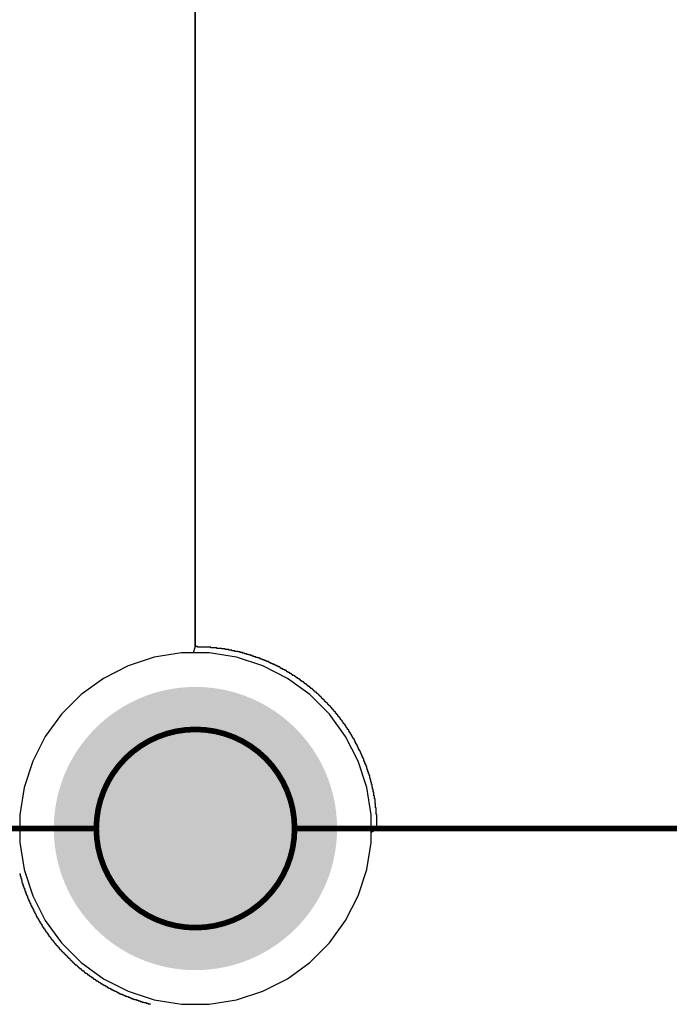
# Model space of a CAD drawing. Header units: inches. Extents: x 0 to 140, y 0 to 140.
# Tile 38 of 42: x 83 to 94, y 67 to 84. Entities that reach past the tile are written whole.
import ezdxf

# ---------------------------------------------------------------- set-up
doc = ezdxf.new("R2010")
doc.units = ezdxf.units.IN
for name, color, linetype in [('Board', 56, 'Continuous'), ('BOTTOM', 5, 'Continuous'), ('Bottom Solder', 6, 'Continuous'), ('Pad Holes', 156, 'Continuous'), ('TOP', 1, 'Continuous'), ('Top Solder', 216, 'Continuous')]:
    doc.layers.add(name, color=color, linetype=linetype)

msp = doc.modelspace()

# ---------------------------------------------------------------- hatches: boundary and pattern name
at = {"layer": 'BOTTOM'}
h = msp.add_hatch(color=5, dxfattribs=at)
edge = h.paths.add_edge_path()
edge.add_arc((86, 70), 1.5, 0, 360)
at = {"layer": 'Bottom Solder'}
h = msp.add_hatch(color=6, dxfattribs=at)
edge = h.paths.add_edge_path()
edge.add_arc((86, 70), 2.5, 0, 360)
at = {"layer": 'Pad Holes'}
h = msp.add_hatch(color=7, dxfattribs=at)
edge = h.paths.add_edge_path()
edge.add_arc((86, 70), 1.75, 0, 360)
at = {"layer": 'TOP'}
h = msp.add_hatch(color=1, dxfattribs=at)
edge = h.paths.add_edge_path()
edge.add_arc((86, 70), 1.5, 0, 360)
at = {"layer": 'Top Solder'}
h = msp.add_hatch(color=216, dxfattribs=at)
edge = h.paths.add_edge_path()
edge.add_arc((86, 70), 2.5, 0, 360)

# ---------------------------------------------------------------- linework, layer by layer
at = {"layer": 'Board'}
for points, const_width in [([(87.75, 70, 1), (84.25, 70, 1)], 0.1), ([(87.75, 70, 1), (84.25, 70, 1)], 0.1), ([(87.75, 70, 1), (84.25, 70, 1)], 0.1), ([(87.75, 70, 1), (84.25, 70, 1)], 0.1), ([(84.225, 70, 1), (84.275, 70, 1)], 0.05), ([(84.225, 70, 1), (84.275, 70, 1)], 0.05), ([(84.225, 70, 1), (84.275, 70, 1)], 0.05), ([(84.225, 70, 1), (84.275, 70, 1)], 0.05), ([(84.225, 70, 1), (84.275, 70, 1)], 0.05), ([(84.225, 70, 1), (84.275, 70, 1)], 0.05), ([(87.725, 70, 1), (87.775, 70, 1)], 0.05), ([(87.725, 70, 1), (87.775, 70, 1)], 0.05), ([(87.725, 70, 1), (87.775, 70, 1)], 0.05), ([(87.725, 70, 1), (87.775, 70, 1)], 0.05), ([(87.725, 70, 1), (87.775, 70, 1)], 0.05), ([(87.725, 70, 1), (87.775, 70, 1)], 0.05)]:
    msp.add_lwpolyline(points, format="xyb", close=True, dxfattribs=dict(at, const_width=const_width))
at = {"layer": 'Board', "const_width": 0.1}
for points in [[(71.75, 70), (84.25, 70)], [(71.75, 70), (84.25, 70)], [(87.75, 70), (100.25, 70)], [(87.75, 70), (100.25, 70)]]:
    msp.add_lwpolyline(points, dxfattribs=at)
at = {"layer": 'BOTTOM'}
for p, q in [((85.996, 73.212), (85.996, 86.007)), ((85.996, 86.007), (85.996, 73.227)), ((85.996, 73.212), (85.96, 73.1)), ((85.996, 73.227), (85.996, 73.212)), ((86.038, 73.212), (85.996, 73.212)), ((86.038, 73.201), (86.038, 73.212)), ((86.271, 73.201), (86.038, 73.201)), ((86.271, 73.191), (86.271, 73.201)), ((86.377, 73.191), (86.271, 73.191)), ((86.377, 73.18), (86.377, 73.191)), ((85.274, 73.023), (84.81, 72.873)), ((85.756, 73.1), (85.274, 73.023)), ((85.96, 73.1), (85.756, 73.1)), ((86.462, 73.18), (86.377, 73.18)), ((86.462, 73.17), (86.462, 73.18)), ((86.525, 73.17), (86.462, 73.17)), ((86.525, 73.159), (86.525, 73.17)), ((86.589, 73.159), (86.525, 73.159)), ((86.589, 73.148), (86.589, 73.159)), ((86.641, 73.148), (86.589, 73.148)), ((86.641, 73.138), (86.641, 73.148)), ((86.694, 73.138), (86.641, 73.138)), ((86.694, 73.127), (86.694, 73.138)), ((86.747, 73.127), (86.694, 73.127)), ((86.747, 73.117), (86.747, 73.127)), ((86.79, 73.117), (86.747, 73.117)), ((86.79, 73.106), (86.79, 73.117)), ((86.832, 73.106), (86.79, 73.106)), ((86.832, 73.095), (86.832, 73.106)), ((86.864, 73.095), (86.832, 73.095)), ((86.864, 73.085), (86.864, 73.095)), ((86.906, 73.085), (86.864, 73.085)), ((86.906, 73.074), (86.906, 73.085)), ((86.938, 73.074), (86.906, 73.074)), ((86.938, 73.064), (86.938, 73.074)), ((86.97, 73.064), (86.938, 73.064)), ((86.97, 73.053), (86.97, 73.064)), ((87.001, 73.053), (86.97, 73.053)), ((87.001, 73.043), (87.001, 73.053)), ((87.033, 73.043), (87.001, 73.043)), ((87.033, 73.032), (87.033, 73.043)), ((87.065, 73.032), (87.033, 73.032)), ((87.065, 73.021), (87.065, 73.032)), ((87.097, 73.021), (87.065, 73.021)), ((87.097, 73.011), (87.097, 73.021)), ((87.128, 73.011), (87.097, 73.011)), ((87.128, 73), (87.128, 73.011)), ((84.81, 72.873), (84.375, 72.651)), ((87.149, 73), (87.128, 73)), ((87.149, 72.99), (87.149, 73)), ((87.181, 72.99), (87.149, 72.99)), ((87.181, 72.979), (87.181, 72.99)), ((87.213, 72.979), (87.181, 72.979)), ((87.213, 72.968), (87.213, 72.979)), ((87.234, 72.968), (87.213, 72.968)), ((87.234, 72.958), (87.234, 72.968)), ((87.255, 72.958), (87.234, 72.958)), ((87.255, 72.947), (87.255, 72.958)), ((87.287, 72.947), (87.255, 72.947)), ((87.287, 72.937), (87.287, 72.947)), ((87.308, 72.937), (87.287, 72.937)), ((87.308, 72.926), (87.308, 72.937)), ((87.329, 72.926), (87.308, 72.926)), ((87.329, 72.916), (87.329, 72.926)), ((87.351, 72.916), (87.329, 72.916)), ((87.351, 72.905), (87.351, 72.916)), ((87.372, 72.905), (87.351, 72.905)), ((87.372, 72.894), (87.372, 72.905)), ((87.403, 72.894), (87.372, 72.894)), ((87.403, 72.884), (87.403, 72.894)), ((87.425, 72.884), (87.403, 72.884)), ((87.425, 72.873), (87.425, 72.884)), ((87.446, 72.873), (87.425, 72.873)), ((87.446, 72.863), (87.446, 72.873)), ((87.467, 72.863), (87.446, 72.863)), ((87.467, 72.852), (87.467, 72.863)), ((87.488, 72.852), (87.467, 72.852)), ((87.488, 72.841), (87.488, 72.852)), ((87.499, 72.841), (87.488, 72.841)), ((87.499, 72.831), (87.499, 72.841)), ((87.52, 72.831), (87.499, 72.831)), ((87.52, 72.82), (87.52, 72.831)), ((87.541, 72.82), (87.52, 72.82)), ((87.541, 72.81), (87.541, 72.82)), ((87.562, 72.81), (87.541, 72.81)), ((87.562, 72.799), (87.562, 72.81)), ((87.583, 72.799), (87.562, 72.799)), ((87.583, 72.789), (87.583, 72.799)), ((87.605, 72.789), (87.583, 72.789)), ((87.605, 72.778), (87.605, 72.789)), ((87.615, 72.778), (87.605, 72.778)), ((87.615, 72.767), (87.615, 72.778)), ((87.636, 72.767), (87.615, 72.767)), ((87.636, 72.757), (87.636, 72.767)), ((87.657, 72.757), (87.636, 72.757)), ((87.657, 72.746), (87.657, 72.757)), ((87.668, 72.746), (87.657, 72.746)), ((87.668, 72.736), (87.668, 72.746)), ((87.689, 72.736), (87.668, 72.736)), ((87.689, 72.725), (87.689, 72.736)), ((87.7, 72.725), (87.689, 72.725)), ((87.7, 72.715), (87.7, 72.725)), ((87.721, 72.715), (87.7, 72.715)), ((87.721, 72.704), (87.721, 72.715)), ((87.742, 72.704), (87.721, 72.704)), ((87.742, 72.693), (87.742, 72.704)), ((87.753, 72.693), (87.742, 72.693)), ((87.753, 72.683), (87.753, 72.693)), ((87.774, 72.683), (87.753, 72.683)), ((87.774, 72.672), (87.774, 72.683)), ((87.784, 72.672), (87.774, 72.672)), ((87.784, 72.662), (87.784, 72.672)), ((87.806, 72.662), (87.784, 72.662)), ((87.806, 72.651), (87.806, 72.662)), ((84.375, 72.651), (83.981, 72.364)), ((87.816, 72.651), (87.806, 72.651)), ((87.816, 72.64), (87.816, 72.651)), ((87.837, 72.64), (87.816, 72.64)), ((87.837, 72.63), (87.837, 72.64)), ((87.848, 72.63), (87.837, 72.63)), ((87.848, 72.619), (87.848, 72.63)), ((87.859, 72.619), (87.848, 72.619)), ((87.859, 72.609), (87.859, 72.619)), ((87.88, 72.609), (87.859, 72.609)), ((87.88, 72.598), (87.88, 72.609)), ((87.89, 72.598), (87.88, 72.598)), ((87.89, 72.588), (87.89, 72.598)), ((87.911, 72.588), (87.89, 72.588)), ((87.911, 72.577), (87.911, 72.588)), ((87.922, 72.577), (87.911, 72.577)), ((87.922, 72.566), (87.922, 72.577)), ((87.933, 72.566), (87.922, 72.566)), ((87.933, 72.556), (87.933, 72.566)), ((87.954, 72.556), (87.933, 72.556)), ((87.954, 72.545), (87.954, 72.556)), ((87.964, 72.545), (87.954, 72.545)), ((87.964, 72.535), (87.964, 72.545)), ((87.975, 72.535), (87.964, 72.535)), ((87.975, 72.524), (87.975, 72.535)), ((87.986, 72.524), (87.975, 72.524)), ((87.986, 72.513), (87.986, 72.524)), ((88.007, 72.513), (87.986, 72.513)), ((88.007, 72.503), (88.007, 72.513)), ((88.017, 72.503), (88.007, 72.503)), ((88.017, 72.492), (88.017, 72.503)), ((88.028, 72.492), (88.017, 72.492)), ((88.028, 72.482), (88.028, 72.492)), ((83.981, 72.364), (83.635, 72.019)), ((88.038, 72.482), (88.028, 72.482)), ((88.038, 72.471), (88.038, 72.482)), ((88.06, 72.471), (88.038, 72.471)), ((88.06, 72.461), (88.06, 72.471)), ((88.07, 72.461), (88.06, 72.461)), ((88.07, 72.45), (88.07, 72.461)), ((88.081, 72.45), (88.07, 72.45)), ((88.081, 72.439), (88.081, 72.45)), ((88.091, 72.439), (88.081, 72.439)), ((88.091, 72.429), (88.091, 72.439)), ((88.102, 72.429), (88.091, 72.429)), ((88.102, 72.418), (88.102, 72.429)), ((88.112, 72.418), (88.102, 72.418)), ((88.112, 72.408), (88.112, 72.418)), ((88.134, 72.408), (88.112, 72.408)), ((88.134, 72.397), (88.134, 72.408)), ((88.144, 72.397), (88.134, 72.397)), ((88.144, 72.386), (88.144, 72.397)), ((88.155, 72.386), (88.144, 72.386)), ((88.155, 72.376), (88.155, 72.386)), ((88.165, 72.376), (88.155, 72.376)), ((88.165, 72.365), (88.165, 72.376)), ((88.176, 72.365), (88.165, 72.365)), ((88.176, 72.355), (88.176, 72.365)), ((88.187, 72.355), (88.176, 72.355)), ((88.187, 72.344), (88.187, 72.355)), ((88.197, 72.344), (88.187, 72.344)), ((88.197, 72.334), (88.197, 72.344)), ((88.208, 72.334), (88.197, 72.334)), ((88.208, 72.323), (88.208, 72.334)), ((88.218, 72.323), (88.208, 72.323)), ((88.218, 72.312), (88.218, 72.323)), ((88.229, 72.312), (88.218, 72.312)), ((88.229, 72.302), (88.229, 72.312)), ((88.239, 72.302), (88.229, 72.302)), ((88.239, 72.291), (88.239, 72.302)), ((88.25, 72.291), (88.239, 72.291)), ((88.25, 72.281), (88.25, 72.291)), ((88.261, 72.281), (88.25, 72.281)), ((88.261, 72.27), (88.261, 72.281)), ((88.271, 72.27), (88.261, 72.27)), ((88.271, 72.259), (88.271, 72.27)), ((88.282, 72.259), (88.271, 72.259)), ((88.282, 72.249), (88.282, 72.259)), ((88.292, 72.249), (88.282, 72.249)), ((88.292, 72.238), (88.292, 72.249)), ((88.303, 72.238), (88.292, 72.238)), ((88.303, 72.228), (88.303, 72.238)), ((88.314, 72.228), (88.303, 72.228)), ((88.314, 72.217), (88.314, 72.228)), ((88.324, 72.217), (88.314, 72.217)), ((88.324, 72.207), (88.324, 72.217)), ((88.335, 72.207), (88.324, 72.207)), ((88.335, 72.196), (88.335, 72.207)), ((88.345, 72.196), (88.335, 72.196)), ((88.345, 72.185), (88.345, 72.196)), ((88.356, 72.185), (88.345, 72.185)), ((88.356, 72.175), (88.356, 72.185)), ((88.366, 72.175), (88.356, 72.175)), ((88.366, 72.164), (88.366, 72.175)), ((88.377, 72.164), (88.366, 72.164)), ((88.377, 72.154), (88.377, 72.164)), ((88.388, 72.154), (88.377, 72.154)), ((88.388, 72.143), (88.388, 72.154)), ((88.398, 72.143), (88.388, 72.143)), ((88.398, 72.132), (88.398, 72.143)), ((83.635, 72.019), (83.349, 71.624)), ((88.409, 72.132), (88.398, 72.132)), ((88.409, 72.111), (88.409, 72.132)), ((88.419, 72.111), (88.409, 72.111)), ((88.419, 72.101), (88.419, 72.111)), ((88.43, 72.101), (88.419, 72.101)), ((88.43, 72.09), (88.43, 72.101)), ((88.441, 72.09), (88.43, 72.09)), ((88.441, 72.08), (88.441, 72.09)), ((88.451, 72.08), (88.441, 72.08)), ((88.451, 72.069), (88.451, 72.08)), ((88.462, 72.069), (88.451, 72.069)), ((88.462, 72.058), (88.462, 72.069)), ((88.472, 72.058), (88.462, 72.058)), ((88.472, 72.037), (88.472, 72.058)), ((88.483, 72.037), (88.472, 72.037)), ((88.483, 72.027), (88.483, 72.037)), ((88.493, 72.027), (88.483, 72.027)), ((88.493, 72.016), (88.493, 72.027)), ((88.504, 72.016), (88.493, 72.016)), ((88.504, 72.005), (88.504, 72.016)), ((88.515, 72.005), (88.504, 72.005)), ((88.515, 71.984), (88.515, 72.005)), ((88.525, 71.984), (88.515, 71.984)), ((88.525, 71.974), (88.525, 71.984)), ((88.536, 71.974), (88.525, 71.974)), ((88.536, 71.963), (88.536, 71.974)), ((88.546, 71.963), (88.536, 71.963)), ((88.546, 71.953), (88.546, 71.963)), ((88.557, 71.953), (88.546, 71.953)), ((88.557, 71.931), (88.557, 71.953)), ((88.568, 71.931), (88.557, 71.931)), ((88.568, 71.921), (88.568, 71.931)), ((88.578, 71.921), (88.568, 71.921)), ((88.578, 71.91), (88.578, 71.921)), ((88.589, 71.91), (88.578, 71.91)), ((88.589, 71.889), (88.589, 71.91)), ((88.599, 71.889), (88.589, 71.889)), ((88.599, 71.878), (88.599, 71.889)), ((88.61, 71.878), (88.599, 71.878)), ((88.61, 71.857), (88.61, 71.878)), ((88.62, 71.857), (88.61, 71.857)), ((88.62, 71.847), (88.62, 71.857)), ((88.631, 71.847), (88.62, 71.847)), ((88.631, 71.836), (88.631, 71.847)), ((88.642, 71.836), (88.631, 71.836)), ((88.642, 71.815), (88.642, 71.836)), ((88.652, 71.815), (88.642, 71.815)), ((88.652, 71.804), (88.652, 71.815)), ((88.663, 71.804), (88.652, 71.804)), ((88.663, 71.783), (88.663, 71.804)), ((83.349, 71.624), (83.127, 71.19)), ((88.673, 71.783), (88.663, 71.783)), ((88.673, 71.773), (88.673, 71.783)), ((88.684, 71.773), (88.673, 71.773)), ((88.684, 71.751), (88.684, 71.773)), ((88.695, 71.751), (88.684, 71.751)), ((88.695, 71.741), (88.695, 71.751)), ((88.705, 71.741), (88.695, 71.741)), ((88.705, 71.72), (88.705, 71.741)), ((88.716, 71.72), (88.705, 71.72)), ((88.716, 71.699), (88.716, 71.72)), ((88.726, 71.699), (88.716, 71.699)), ((88.726, 71.688), (88.726, 71.699)), ((88.737, 71.688), (88.726, 71.688)), ((88.737, 71.667), (88.737, 71.688)), ((88.747, 71.667), (88.737, 71.667)), ((88.747, 71.646), (88.747, 71.667)), ((88.758, 71.646), (88.747, 71.646)), ((88.758, 71.635), (88.758, 71.646)), ((88.769, 71.635), (88.758, 71.635)), ((88.769, 71.614), (88.769, 71.635)), ((88.779, 71.614), (88.769, 71.614)), ((88.779, 71.593), (88.779, 71.614)), ((88.79, 71.593), (88.779, 71.593)), ((88.79, 71.582), (88.79, 71.593)), ((88.8, 71.582), (88.79, 71.582)), ((88.8, 71.561), (88.8, 71.582)), ((88.811, 71.561), (88.8, 71.561)), ((88.811, 71.54), (88.811, 71.561)), ((88.822, 71.54), (88.811, 71.54)), ((88.822, 71.519), (88.822, 71.54)), ((88.832, 71.519), (88.822, 71.519)), ((88.832, 71.497), (88.832, 71.519)), ((88.843, 71.497), (88.832, 71.497)), ((88.843, 71.476), (88.843, 71.497)), ((88.853, 71.476), (88.843, 71.476)), ((88.853, 71.455), (88.853, 71.476)), ((88.864, 71.455), (88.853, 71.455)), ((88.864, 71.434), (88.864, 71.455)), ((88.874, 71.434), (88.864, 71.434)), ((88.874, 71.413), (88.874, 71.434)), ((88.885, 71.413), (88.874, 71.413)), ((88.885, 71.392), (88.885, 71.413)), ((88.896, 71.392), (88.885, 71.392)), ((88.896, 71.37), (88.896, 71.392)), ((88.906, 71.37), (88.896, 71.37)), ((88.906, 71.349), (88.906, 71.37)), ((88.917, 71.349), (88.906, 71.349)), ((88.917, 71.328), (88.917, 71.349)), ((88.927, 71.328), (88.917, 71.328)), ((88.927, 71.307), (88.927, 71.328)), ((88.938, 71.307), (88.927, 71.307)), ((88.938, 71.275), (88.938, 71.307)), ((88.949, 71.275), (88.938, 71.275)), ((88.949, 71.254), (88.949, 71.275)), ((83.127, 71.19), (82.976, 70.726)), ((88.959, 71.254), (88.949, 71.254)), ((88.959, 71.233), (88.959, 71.254)), ((88.97, 71.233), (88.959, 71.233)), ((88.97, 71.201), (88.97, 71.233)), ((88.98, 71.201), (88.97, 71.201)), ((88.98, 71.18), (88.98, 71.201)), ((88.991, 71.18), (88.98, 71.18)), ((88.991, 71.148), (88.991, 71.18)), ((89.001, 71.148), (88.991, 71.148)), ((89.001, 71.127), (89.001, 71.148)), ((89.012, 71.127), (89.001, 71.127)), ((89.012, 71.095), (89.012, 71.127)), ((89.023, 71.095), (89.012, 71.095)), ((89.023, 71.064), (89.023, 71.095)), ((89.033, 71.064), (89.023, 71.064)), ((89.033, 71.032), (89.033, 71.064)), ((89.044, 71.032), (89.033, 71.032)), ((89.044, 71), (89.044, 71.032)), ((89.054, 71), (89.044, 71)), ((89.054, 70.968), (89.054, 71)), ((89.065, 70.968), (89.054, 70.968)), ((89.065, 70.937), (89.065, 70.968)), ((89.076, 70.937), (89.065, 70.937)), ((89.076, 70.894), (89.076, 70.937)), ((89.086, 70.894), (89.076, 70.894)), ((89.086, 70.863), (89.086, 70.894)), ((89.097, 70.863), (89.086, 70.863)), ((89.097, 70.82), (89.097, 70.863)), ((89.107, 70.82), (89.097, 70.82)), ((89.107, 70.778), (89.107, 70.82)), ((89.118, 70.778), (89.107, 70.778)), ((89.118, 70.736), (89.118, 70.778)), ((82.976, 70.726), (82.9, 70.244)), ((89.128, 70.736), (89.118, 70.736)), ((89.128, 70.693), (89.128, 70.736)), ((89.139, 70.693), (89.128, 70.693)), ((89.139, 70.64), (89.139, 70.693)), ((89.15, 70.64), (89.139, 70.64)), ((89.15, 70.577), (89.15, 70.64)), ((89.16, 70.577), (89.15, 70.577)), ((89.16, 70.524), (89.16, 70.577)), ((89.171, 70.524), (89.16, 70.524)), ((89.171, 70.45), (89.171, 70.524)), ((89.181, 70.45), (89.171, 70.45)), ((89.181, 70.365), (89.181, 70.45)), ((82.9, 70.244), (82.9, 69.756)), ((89.192, 70.365), (89.181, 70.365)), ((89.192, 70.249), (89.192, 70.365)), ((89.203, 70.249), (89.192, 70.249)), ((89.203, 69.995), (89.203, 70.249)), ((89.1, 69.936), (89.203, 69.995)), ((89.1, 69.756), (89.1, 69.936)), ((98.801, 69.995), (89.203, 69.995)), ((89.203, 69.995), (89.227, 69.995)), ((89.227, 69.995), (98.773, 69.995)), ((82.9, 69.756), (82.976, 69.274)), ((89.024, 69.274), (89.1, 69.756)), ((82.976, 69.274), (83.127, 68.81)), ((88.873, 68.81), (89.024, 69.274)), ((83.127, 68.81), (83.349, 68.375)), ((88.651, 68.375), (88.873, 68.81)), ((83.349, 68.375), (83.635, 67.98)), ((88.365, 67.98), (88.651, 68.375)), ((83.635, 67.98), (83.981, 67.635)), ((88.02, 67.635), (88.365, 67.98)), ((83.981, 67.635), (84.375, 67.348)), ((87.625, 67.348), (88.02, 67.635)), ((84.375, 67.348), (84.81, 67.127)), ((87.19, 67.127), (87.625, 67.348)), ((84.81, 67.127), (85.274, 66.976)), ((86.726, 66.976), (87.19, 67.127)), ((85.274, 66.976), (85.756, 66.9)), ((86.244, 66.9), (86.726, 66.976)), ((85.756, 66.9), (86.244, 66.9))]:
    msp.add_line(p, q, dxfattribs=at)
at = {"layer": 'Bottom Solder'}
for p, q in [((82.895, 69.201), (82.906, 69.201)), ((82.906, 69.201), (82.906, 69.159)), ((82.906, 69.159), (82.916, 69.159)), ((82.916, 69.159), (82.916, 69.116)), ((82.916, 69.116), (82.927, 69.116)), ((82.927, 69.116), (82.927, 69.085)), ((82.927, 69.085), (82.937, 69.085)), ((82.937, 69.085), (82.937, 69.042)), ((82.937, 69.042), (82.948, 69.042)), ((82.948, 69.042), (82.948, 69.011)), ((82.948, 69.011), (82.959, 69.011)), ((82.959, 69.011), (82.959, 68.979)), ((82.959, 68.979), (82.969, 68.979)), ((82.969, 68.979), (82.969, 68.947)), ((82.969, 68.947), (82.98, 68.947)), ((82.98, 68.947), (82.98, 68.915)), ((82.98, 68.915), (82.99, 68.915)), ((82.99, 68.915), (82.99, 68.894)), ((82.99, 68.894), (83.001, 68.894)), ((83.001, 68.894), (83.001, 68.862)), ((83.001, 68.862), (83.012, 68.862)), ((83.012, 68.862), (83.012, 68.831)), ((83.012, 68.831), (83.022, 68.831)), ((83.022, 68.831), (83.022, 68.809)), ((83.022, 68.809), (83.033, 68.809)), ((83.033, 68.809), (83.033, 68.778)), ((83.033, 68.778), (83.043, 68.778)), ((83.043, 68.778), (83.043, 68.757)), ((83.043, 68.757), (83.054, 68.757)), ((83.054, 68.757), (83.054, 68.735)), ((83.054, 68.735), (83.064, 68.735)), ((83.064, 68.735), (83.064, 68.704)), ((83.064, 68.704), (83.075, 68.704)), ((83.075, 68.704), (83.075, 68.682)), ((83.075, 68.682), (83.086, 68.682)), ((83.086, 68.682), (83.086, 68.661)), ((83.086, 68.661), (83.096, 68.661)), ((83.096, 68.661), (83.096, 68.64)), ((83.096, 68.64), (83.107, 68.64)), ((83.107, 68.64), (83.107, 68.619)), ((83.107, 68.619), (83.117, 68.619)), ((83.117, 68.619), (83.117, 68.598)), ((83.117, 68.598), (83.128, 68.598)), ((83.128, 68.598), (83.128, 68.577)), ((83.128, 68.577), (83.139, 68.577)), ((83.139, 68.577), (83.139, 68.555)), ((83.139, 68.555), (83.149, 68.555)), ((83.149, 68.555), (83.149, 68.534)), ((83.149, 68.534), (83.16, 68.534)), ((83.16, 68.534), (83.16, 68.513)), ((83.16, 68.513), (83.17, 68.513)), ((83.17, 68.513), (83.17, 68.492)), ((83.17, 68.492), (83.181, 68.492)), ((83.181, 68.492), (83.181, 68.471)), ((83.181, 68.471), (83.191, 68.471)), ((83.191, 68.471), (83.191, 68.45)), ((83.191, 68.45), (83.202, 68.45)), ((83.202, 68.45), (83.202, 68.428)), ((83.202, 68.428), (83.213, 68.428)), ((83.213, 68.428), (83.213, 68.418)), ((83.213, 68.418), (83.223, 68.418)), ((83.223, 68.418), (83.223, 68.397)), ((83.223, 68.397), (83.234, 68.397)), ((83.234, 68.397), (83.234, 68.376)), ((83.234, 68.376), (83.244, 68.376)), ((83.244, 68.376), (83.244, 68.365)), ((83.244, 68.365), (83.255, 68.365)), ((83.255, 68.365), (83.255, 68.344)), ((83.255, 68.344), (83.266, 68.344)), ((83.266, 68.344), (83.266, 68.323)), ((83.266, 68.323), (83.276, 68.323)), ((83.276, 68.323), (83.276, 68.312)), ((83.276, 68.312), (83.287, 68.312)), ((83.287, 68.312), (83.287, 68.291)), ((83.287, 68.291), (83.297, 68.291)), ((83.297, 68.291), (83.297, 68.27)), ((83.297, 68.27), (83.308, 68.27)), ((83.308, 68.27), (83.308, 68.259)), ((83.308, 68.259), (83.318, 68.259)), ((83.318, 68.259), (83.318, 68.238)), ((83.318, 68.238), (83.329, 68.238)), ((83.329, 68.238), (83.329, 68.227)), ((83.329, 68.227), (83.34, 68.227)), ((83.34, 68.227), (83.34, 68.206)), ((83.34, 68.206), (83.35, 68.206)), ((83.35, 68.206), (83.35, 68.196)), ((83.35, 68.196), (83.361, 68.196)), ((83.361, 68.196), (83.361, 68.174)), ((83.361, 68.174), (83.371, 68.174)), ((83.371, 68.174), (83.371, 68.164)), ((83.371, 68.164), (83.382, 68.164)), ((83.382, 68.164), (83.382, 68.153)), ((83.382, 68.153), (83.393, 68.153)), ((83.393, 68.153), (83.393, 68.132)), ((83.393, 68.132), (83.403, 68.132)), ((83.403, 68.132), (83.403, 68.122)), ((83.403, 68.122), (83.414, 68.122)), ((83.414, 68.122), (83.414, 68.1)), ((83.414, 68.1), (83.424, 68.1)), ((83.424, 68.1), (83.424, 68.09)), ((83.424, 68.09), (83.435, 68.09)), ((83.435, 68.09), (83.435, 68.079)), ((83.435, 68.079), (83.445, 68.079)), ((83.445, 68.079), (83.445, 68.058)), ((83.445, 68.058), (83.456, 68.058)), ((83.456, 68.058), (83.456, 68.047)), ((83.456, 68.047), (83.467, 68.047)), ((83.467, 68.047), (83.467, 68.037)), ((83.467, 68.037), (83.477, 68.037)), ((83.477, 68.037), (83.477, 68.026)), ((83.477, 68.026), (83.488, 68.026)), ((83.488, 68.026), (83.488, 68.005)), ((83.488, 68.005), (83.498, 68.005)), ((83.498, 68.005), (83.498, 67.995)), ((83.498, 67.995), (83.509, 67.995)), ((83.509, 67.995), (83.509, 67.984)), ((83.509, 67.984), (83.52, 67.984)), ((83.52, 67.984), (83.52, 67.973)), ((83.52, 67.973), (83.53, 67.973)), ((83.53, 67.973), (83.53, 67.952)), ((83.53, 67.952), (83.541, 67.952)), ((83.541, 67.952), (83.541, 67.942)), ((83.541, 67.942), (83.551, 67.942)), ((83.551, 67.942), (83.551, 67.931)), ((83.551, 67.931), (83.562, 67.931)), ((83.562, 67.931), (83.562, 67.92)), ((83.562, 67.92), (83.572, 67.92)), ((83.572, 67.92), (83.572, 67.91)), ((83.572, 67.91), (83.583, 67.91)), ((83.583, 67.91), (83.583, 67.899)), ((83.583, 67.899), (83.594, 67.899)), ((83.594, 67.899), (83.594, 67.878)), ((83.594, 67.878), (83.604, 67.878)), ((83.604, 67.878), (83.604, 67.868)), ((83.604, 67.868), (83.615, 67.868)), ((83.615, 67.868), (83.615, 67.857)), ((83.615, 67.857), (83.625, 67.857)), ((83.625, 67.857), (83.625, 67.846)), ((83.625, 67.846), (83.636, 67.846)), ((83.636, 67.846), (83.636, 67.836)), ((83.636, 67.836), (83.647, 67.836)), ((83.647, 67.836), (83.647, 67.825)), ((83.647, 67.825), (83.657, 67.825)), ((83.657, 67.825), (83.657, 67.815)), ((83.657, 67.815), (83.668, 67.815)), ((83.668, 67.815), (83.668, 67.804)), ((83.668, 67.804), (83.678, 67.804)), ((83.678, 67.804), (83.678, 67.793)), ((83.678, 67.793), (83.689, 67.793)), ((83.689, 67.793), (83.689, 67.783)), ((83.689, 67.783), (83.699, 67.783)), ((83.699, 67.783), (83.699, 67.772)), ((83.699, 67.772), (83.71, 67.772)), ((83.71, 67.772), (83.71, 67.762)), ((83.71, 67.762), (83.721, 67.762)), ((83.721, 67.762), (83.721, 67.751)), ((83.721, 67.751), (83.731, 67.751)), ((83.731, 67.751), (83.731, 67.741)), ((83.731, 67.741), (83.742, 67.741)), ((83.742, 67.741), (83.742, 67.73)), ((83.742, 67.73), (83.752, 67.73)), ((83.752, 67.73), (83.752, 67.719)), ((83.752, 67.719), (83.763, 67.719)), ((83.763, 67.719), (83.763, 67.709)), ((83.763, 67.709), (83.774, 67.709)), ((83.774, 67.709), (83.774, 67.698)), ((83.774, 67.698), (83.784, 67.698)), ((83.784, 67.698), (83.784, 67.688)), ((83.784, 67.688), (83.795, 67.688)), ((83.795, 67.688), (83.795, 67.677)), ((83.795, 67.677), (83.805, 67.677)), ((83.805, 67.677), (83.805, 67.667)), ((83.805, 67.667), (83.816, 67.667)), ((83.816, 67.667), (83.816, 67.656)), ((83.816, 67.656), (83.826, 67.656)), ((83.826, 67.656), (83.826, 67.645)), ((83.826, 67.645), (83.837, 67.645)), ((83.837, 67.645), (83.837, 67.635)), ((83.837, 67.635), (83.848, 67.635)), ((83.848, 67.635), (83.848, 67.624)), ((83.848, 67.624), (83.858, 67.624)), ((83.858, 67.624), (83.858, 67.614)), ((83.858, 67.614), (83.869, 67.614)), ((83.869, 67.614), (83.869, 67.603)), ((83.869, 67.603), (83.879, 67.603)), ((83.879, 67.603), (83.879, 67.592)), ((83.879, 67.592), (83.901, 67.592)), ((83.901, 67.592), (83.901, 67.582)), ((83.901, 67.582), (83.911, 67.582)), ((83.911, 67.582), (83.911, 67.571)), ((83.911, 67.571), (83.922, 67.571)), ((83.922, 67.571), (83.922, 67.561)), ((83.922, 67.561), (83.932, 67.561)), ((83.932, 67.561), (83.932, 67.55)), ((83.932, 67.55), (83.943, 67.55)), ((83.943, 67.55), (83.943, 67.54)), ((83.943, 67.54), (83.953, 67.54)), ((83.953, 67.54), (83.953, 67.529)), ((83.953, 67.529), (83.975, 67.529)), ((83.975, 67.529), (83.975, 67.518)), ((83.975, 67.518), (83.985, 67.518)), ((83.985, 67.518), (83.985, 67.508)), ((83.985, 67.508), (83.996, 67.508)), ((83.996, 67.508), (83.996, 67.497)), ((83.996, 67.497), (84.006, 67.497)), ((84.006, 67.497), (84.006, 67.487)), ((84.006, 67.487), (84.028, 67.487)), ((84.028, 67.487), (84.028, 67.476)), ((84.028, 67.476), (84.038, 67.476)), ((84.038, 67.476), (84.038, 67.465)), ((84.038, 67.465), (84.049, 67.465)), ((84.049, 67.465), (84.049, 67.455)), ((84.049, 67.455), (84.059, 67.455)), ((84.059, 67.455), (84.059, 67.444)), ((84.059, 67.444), (84.08, 67.444)), ((84.08, 67.444), (84.08, 67.434)), ((84.08, 67.434), (84.091, 67.434)), ((84.091, 67.434), (84.091, 67.423)), ((84.091, 67.423), (84.112, 67.423)), ((84.112, 67.423), (84.112, 67.413)), ((84.112, 67.413), (84.123, 67.413)), ((84.123, 67.413), (84.123, 67.402)), ((84.123, 67.402), (84.133, 67.402)), ((84.133, 67.402), (84.133, 67.391)), ((84.133, 67.391), (84.155, 67.391)), ((84.155, 67.391), (84.155, 67.381)), ((84.155, 67.381), (84.165, 67.381)), ((84.165, 67.381), (84.165, 67.37)), ((84.165, 67.37), (84.186, 67.37)), ((84.186, 67.37), (84.186, 67.36)), ((84.186, 67.36), (84.197, 67.36)), ((84.197, 67.36), (84.197, 67.349)), ((84.197, 67.349), (84.207, 67.349)), ((84.207, 67.349), (84.207, 67.338)), ((84.207, 67.338), (84.229, 67.338)), ((84.229, 67.338), (84.229, 67.328)), ((84.229, 67.328), (84.239, 67.328)), ((84.239, 67.328), (84.239, 67.317)), ((84.239, 67.317), (84.26, 67.317)), ((84.26, 67.317), (84.26, 67.307)), ((84.26, 67.307), (84.282, 67.307)), ((84.282, 67.307), (84.282, 67.296)), ((84.282, 67.296), (84.292, 67.296)), ((84.292, 67.296), (84.292, 67.286)), ((84.292, 67.286), (84.313, 67.286)), ((84.313, 67.286), (84.313, 67.275)), ((84.313, 67.275), (84.324, 67.275)), ((84.324, 67.275), (84.324, 67.264)), ((84.324, 67.264), (84.345, 67.264)), ((84.345, 67.264), (84.345, 67.254)), ((84.345, 67.254), (84.366, 67.254)), ((84.366, 67.254), (84.366, 67.243)), ((84.366, 67.243), (84.377, 67.243)), ((84.377, 67.243), (84.377, 67.233)), ((84.377, 67.233), (84.398, 67.233)), ((84.398, 67.233), (84.398, 67.222)), ((84.398, 67.222), (84.419, 67.222)), ((84.419, 67.222), (84.419, 67.211)), ((84.419, 67.211), (84.44, 67.211)), ((84.44, 67.211), (84.44, 67.201)), ((84.44, 67.201), (84.451, 67.201)), ((84.451, 67.201), (84.451, 67.19)), ((84.451, 67.19), (84.472, 67.19)), ((84.472, 67.19), (84.472, 67.18)), ((84.472, 67.18), (84.493, 67.18)), ((84.493, 67.18), (84.493, 67.169)), ((84.493, 67.169), (84.514, 67.169)), ((84.514, 67.169), (84.514, 67.159)), ((84.514, 67.159), (84.536, 67.159)), ((84.536, 67.159), (84.536, 67.148)), ((84.536, 67.148), (84.557, 67.148)), ((84.557, 67.148), (84.557, 67.137)), ((84.557, 67.137), (84.578, 67.137)), ((84.578, 67.137), (84.578, 67.127)), ((84.578, 67.127), (84.599, 67.127)), ((84.599, 67.127), (84.599, 67.116)), ((84.599, 67.116), (84.62, 67.116)), ((84.62, 67.116), (84.62, 67.106)), ((84.62, 67.106), (84.641, 67.106)), ((84.641, 67.106), (84.641, 67.095)), ((84.641, 67.095), (84.662, 67.095)), ((84.662, 67.095), (84.662, 67.084)), ((84.662, 67.084), (84.684, 67.084)), ((84.684, 67.084), (84.684, 67.074)), ((84.684, 67.074), (84.715, 67.074)), ((84.715, 67.074), (84.715, 67.063)), ((84.715, 67.063), (84.737, 67.063)), ((84.737, 67.063), (84.737, 67.053)), ((84.737, 67.053), (84.758, 67.053)), ((84.758, 67.053), (84.758, 67.042)), ((84.758, 67.042), (84.789, 67.042)), ((84.789, 67.042), (84.789, 67.032)), ((84.789, 67.032), (84.811, 67.032)), ((84.811, 67.032), (84.811, 67.021)), ((84.811, 67.021), (84.842, 67.021)), ((84.842, 67.021), (84.842, 67.01)), ((84.842, 67.01), (84.864, 67.01)), ((84.864, 67.01), (84.864, 67)), ((84.864, 67), (84.895, 67)), ((84.895, 67), (84.895, 66.989)), ((84.895, 66.989), (84.927, 66.989)), ((84.927, 66.989), (84.927, 66.979)), ((84.927, 66.979), (84.959, 66.979)), ((84.959, 66.979), (84.959, 66.968)), ((84.959, 66.968), (84.991, 66.968)), ((84.991, 66.968), (84.991, 66.957)), ((84.991, 66.957), (85.022, 66.957)), ((85.022, 66.957), (85.022, 66.947)), ((85.022, 66.947), (85.054, 66.947)), ((85.054, 66.947), (85.054, 66.936)), ((85.054, 66.936), (85.086, 66.936)), ((85.086, 66.936), (85.086, 66.926)), ((85.086, 66.926), (85.128, 66.926)), ((85.128, 66.926), (85.128, 66.915)), ((85.128, 66.915), (85.16, 66.915)), ((85.16, 66.915), (85.16, 66.905)), ((85.16, 66.905), (85.202, 66.905)), ((85.202, 66.905), (85.202, 66.894))]:
    msp.add_line(p, q, dxfattribs=at)
at = {"layer": 'TOP'}
for p, q in [((85.274, 73.023), (84.81, 72.873)), ((85.756, 73.1), (85.274, 73.023)), ((86.244, 73.1), (85.756, 73.1)), ((86.726, 73.023), (86.244, 73.1)), ((87.19, 72.873), (86.726, 73.023)), ((84.81, 72.873), (84.375, 72.651)), ((87.625, 72.651), (87.19, 72.873)), ((84.375, 72.651), (83.981, 72.364)), ((88.02, 72.364), (87.625, 72.651)), ((83.981, 72.364), (83.635, 72.019)), ((88.365, 72.019), (88.02, 72.364)), ((83.635, 72.019), (83.349, 71.624)), ((88.651, 71.624), (88.365, 72.019)), ((83.349, 71.624), (83.127, 71.19)), ((88.873, 71.19), (88.651, 71.624)), ((83.127, 71.19), (82.976, 70.726)), ((89.024, 70.726), (88.873, 71.19)), ((82.976, 70.726), (82.9, 70.244)), ((89.1, 70.244), (89.024, 70.726)), ((82.9, 70.244), (82.9, 69.756)), ((89.1, 69.756), (89.1, 70.244)), ((82.9, 69.756), (82.976, 69.274)), ((89.024, 69.274), (89.1, 69.756)), ((82.976, 69.274), (83.127, 68.81)), ((88.873, 68.81), (89.024, 69.274)), ((83.127, 68.81), (83.349, 68.375)), ((88.651, 68.375), (88.873, 68.81)), ((83.349, 68.375), (83.635, 67.98)), ((88.365, 67.98), (88.651, 68.375)), ((83.635, 67.98), (83.981, 67.635)), ((88.02, 67.635), (88.365, 67.98)), ((83.981, 67.635), (84.375, 67.348)), ((87.625, 67.348), (88.02, 67.635)), ((84.375, 67.348), (84.81, 67.127)), ((87.19, 67.127), (87.625, 67.348)), ((84.81, 67.127), (85.274, 66.976)), ((86.726, 66.976), (87.19, 67.127)), ((85.274, 66.976), (85.756, 66.9)), ((86.244, 66.9), (86.726, 66.976)), ((85.756, 66.9), (86.244, 66.9))]:
    msp.add_line(p, q, dxfattribs=at)

doc.saveas('drawing.dxf')
